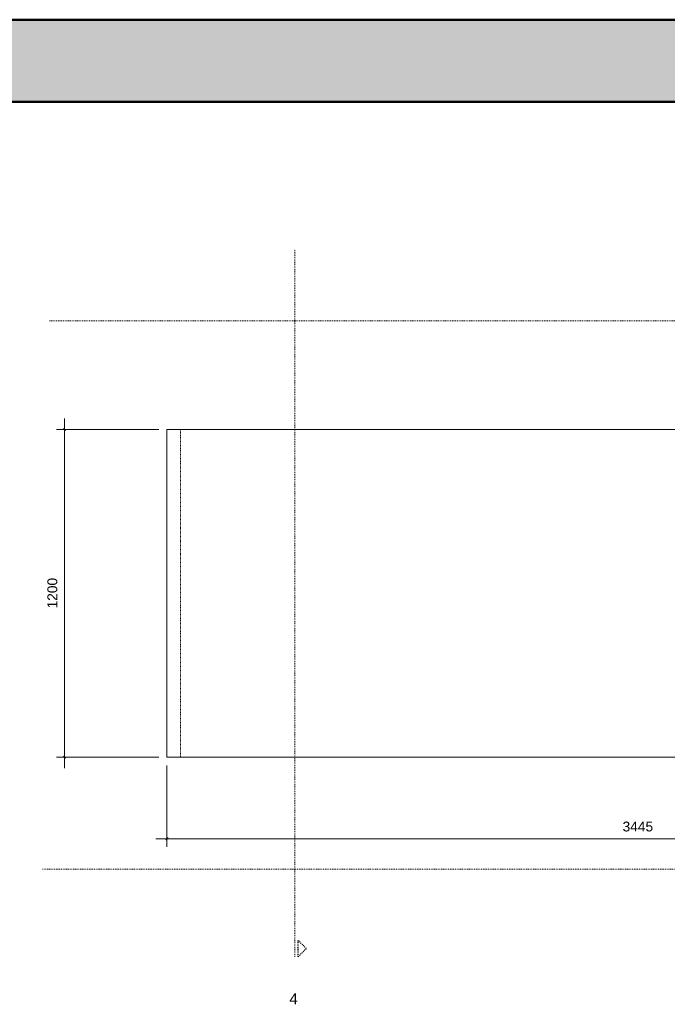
# Model space of a CAD drawing. Header units: millimetres. Extents: x 31693 to 77560, y -62826 to 19369.
# Tile 2 of 17: x 35268 to 37637, y -62813 to -59207. Entities that reach past the tile are written whole.
import ezdxf

# ---------------------------------------------------------------- set-up
doc = ezdxf.new("R2010")
doc.units = ezdxf.units.MM
doc.linetypes.add('Dash xSmall', pattern=[4.7625, 2.38125, -2.38125])
doc.linetypes.add('Dash_2_', pattern=[6.35, 3.175, -3.175])
for name, color, linetype, lineweight in [('0-1', 7, 'Continuous', 5), ('A----M-', 8, 'Continuous', 5), ('A----M--20', 8, 'Continuous', 5), ('A09-C---1', 135, 'Dash_2_', 13), ('A09-C---2', 215, 'Dash_2_', 25), ('A09-C---3', 8, 'Dash_2_', 5), ('A29-----1', 9, 'Continuous', 5), ('A29-----2', 250, 'Continuous', 13), ('A79-Y--', 8, 'Continuous', 13), ('A99-----2', 1, 'Dash xSmall', 5), ('Structure 1-1', 7, 'Continuous', 50)]:
    doc.layers.add(name, color=color, linetype=linetype, lineweight=lineweight)
doc.styles.add('Arial', font='arial.ttf', dxfattribs={"height": 40})
doc.styles.add('Arial_1', font='arial.ttf', dxfattribs={"height": 36})
doc.dimstyles.new('TD_Diagonal_1_8_mm_-_Transparent_text', dxfattribs={"dimscale": 304.8, "dimtxt": 36.729338, "dimasz": 0.026247, "dimexe": 0.098425, "dimexo": 0.098425, "dimgap": 0.052493, "dimtad": 1, "dimdec": 0, "dimzin": 0, "dimdsep": 46, "dimtxsty": 'Arial_1', "dimblk1": 'OBLIQUE', "dimblk2": 'OBLIQUE', "dimsah": 1, "dimcen": 0.09, "dimdle": 0.131234, "dimazin": 2, "dimtfac": 1, "dimtdec": 4, "dimtix": 1, "dimtmove": 0, "dimatfit": 3, "dimfxl": 1, "dimtvp": 1, "dimtolj": 1, "dimtzin": 0, "dimarcsym": 2})

# ---------------------------------------------------------------- blocks, each defined once
blk = doc.blocks.new('HSR-D_ABT_ARCH_Interieur_rvt-1-Detail 53')
at = {"layer": 'A29-----1'}
for points in [[(39851.6, -59507.9), (39851.6, -59207.9), (32001.7, -59207.9), (32001.7, -59507.9), (39030.6, -59507.9)], [(35926.6, -59207.9), (35926.6, -59207.2), (35826.6, -59207.2), (35826.6, -59207.9), (35886, -59207.9)], [(36026.6, -59207.9), (36026.6, -59207.2), (35926.6, -59207.2), (35926.6, -59207.9)], [(37126.6, -59207.9), (37126.6, -59207.2), (37026.6, -59207.2), (37026.6, -59207.9)]]:
    blk.add_hatch(color=256, dxfattribs=at).paths.add_polyline_path(points)
at = {"layer": 'A29-----2'}
for p, q in [((35826.6, -59207.2), (35826.6, -59207.9)), ((35926.6, -59207.9), (35926.6, -59207.2)), ((35926.6, -59207.2), (35926.6, -59207.9)), ((36026.6, -59207.9), (36026.6, -59207.2)), ((37026.6, -59207.2), (37026.6, -59207.9)), ((37126.6, -59207.9), (37126.6, -59207.2))]:
    blk.add_line(p, q, dxfattribs=at)
at = {"layer": 'Structure 1-1'}
for p, q in [((35826.6, -59207.9), (34826.6, -59207.9)), ((35826.6, -59207.9), (35926.6, -59207.9)), ((35926.6, -59207.9), (36026.6, -59207.9)), ((37026.6, -59207.9), (36026.6, -59207.9)), ((37026.6, -59207.9), (37126.6, -59207.9)), ((38126.6, -59207.9), (37126.6, -59207.9)), ((32251.8, -59507.9), (39851.6, -59507.9))]:
    blk.add_line(p, q, dxfattribs=at)
blk = doc.blocks.new('712 Pantry - MFZ Breakout - 712 Pantry - MFZ Breakout-18228971-Detail 53')
at = {"layer": 'A79-Y--'}
for p, q in [((37747.6, -60707.9), (35806.6, -60707.9)), ((35806.6, -60707.9), (35806.6, -61907.9)), ((35806.6, -61907.9), (39251.6, -61907.9))]:
    blk.add_line(p, q, dxfattribs=at)
blk = doc.blocks.new('Detail View - Detail - Detail Number-13476530-Detail 53')
at = {"layer": 'A09-C---2'}
for p, q in [((39394.8, -62305.3), (39424.8, -62275.3)), ((39454.8, -62305.3), (39394.8, -62305.3)), ((39454.8, -62305.3), (39424.8, -62275.3))]:
    blk.add_line(p, q, dxfattribs=at)
blk = doc.blocks.new('DIMBLOCK1-Detail 53')
at = {"layer": 'A----M--20'}
for p, q in [((35432.2, -60667.9), (35432.2, -61947.9)), ((35776.6, -60707.9), (35402.2, -60707.9)), ((35432.2, -60707.9), (35776.6, -60707.9)), ((35776.6, -61907.9), (35402.2, -61907.9)), ((35432.2, -61907.9), (35776.6, -61907.9))]:
    blk.add_line(p, q, dxfattribs=at)
at = {"layer": 'A----M--20', "lineweight": 35}
for p, q in [((35432.2, -60707.9), (35428.2, -60703.9)), ((35432.2, -60707.9), (35436.2, -60711.9)), ((35432.2, -61907.9), (35428.2, -61903.9)), ((35432.2, -61907.9), (35436.2, -61911.9))]:
    blk.add_line(p, q, dxfattribs=at)
at = {"layer": 'A----M--20', "color": 0, "insert": (35369.5, -61363.3), "char_height": 36, "width": 132.904, "attachment_point": 1, "rotation": 90, "line_spacing_factor": 0.941778, "style": 'Arial_1'}
blk.add_mtext('1200', dxfattribs=at)
blk = doc.blocks.new('_Oblique')
at = {"color": 0, "linetype": 'ByBlock', "lineweight": -2}
blk.add_line((-0.5, -0.5), (0.5, 0.5), dxfattribs=at)
blk = doc.blocks.new('DIMBLOCK2-Detail 53')
at = {"layer": 'A----M--20'}
for p, q in [((35806.6, -61937.9), (35806.6, -62236.6)), ((35806.6, -62206.6), (35806.6, -61937.9)), ((39251.6, -61937.9), (39251.6, -62236.6)), ((39251.6, -62206.6), (39251.6, -61937.9)), ((39291.6, -62206.6), (35766.6, -62206.6))]:
    blk.add_line(p, q, dxfattribs=at)
at = {"layer": 'A----M--20', "lineweight": 35}
for p, q in [((35806.6, -62206.6), (35802.6, -62210.6)), ((35806.6, -62206.6), (35810.6, -62202.6)), ((39251.6, -62206.6), (39247.6, -62210.6)), ((39251.6, -62206.6), (39255.6, -62202.6))]:
    blk.add_line(p, q, dxfattribs=at)
at = {"layer": 'A----M--20', "color": 0, "insert": (37473.7, -62143.9), "char_height": 36, "width": 132.904, "attachment_point": 1, "line_spacing_factor": 0.941778, "style": 'Arial_1'}
blk.add_mtext('3445', dxfattribs=at)

msp = doc.modelspace()

# ---------------------------------------------------------------- linework, layer by layer
at = {"layer": 'A09-C---1'}
for p, q in [((36274.8, -62638.7), (36274.8, -60047.6)), ((39563.7, -60309.5), (35377.3, -60309.5)), ((39454.8, -62317.5), (35351.3, -62317.5))]:
    msp.add_line(p, q, dxfattribs=at)
at = {"layer": 'A99-----2'}
msp.add_line((35856.6, -60707.9), (35856.6, -61907.9), dxfattribs=at)

# ---------------------------------------------------------------- block references
at = {"layer": '0-1'}
msp.add_blockref('HSR-D_ABT_ARCH_Interieur_rvt-1-Detail 53', (0, 0), dxfattribs=at)
at = {"layer": 'A09-C---2', "rotation": 270.0000000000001}
msp.add_blockref('Detail View - Detail - Detail Number-13476530-Detail 53', (98592.3, -23183.9), dxfattribs=at)
at = {"layer": 'A79-Y--'}
msp.add_blockref('712 Pantry - MFZ Breakout - 712 Pantry - MFZ Breakout-18228971-Detail 53', (0, 0), dxfattribs=at)

# ---------------------------------------------------------------- texts
at = {"layer": 'A09-C---3', "insert": (36254.5, -62772.9), "char_height": 40, "width": 38.481, "attachment_point": 1, "style": 'Arial'}
msp.add_mtext('4', dxfattribs=at)

# ---------------------------------------------------------------- dimensions: what is measured, and where the dimension line sits
at = {"layer": 'A----M-'}
dim = msp.add_linear_dim(base=(35432.2, -61907.9), p1=(35806.6, -60707.9), p2=(35806.6, -61907.9), angle=90, dimstyle='TD_Diagonal_1_8_mm_-_Transparent_text', override={"dimpost": '<>', "dimfxl": 1200}, dxfattribs=at)
dim.commit()
dim.dimension.update_dxf_attribs({"geometry": 'DIMBLOCK1-Detail 53', "text_midpoint": (35397.8, -61307.9)})
dim = msp.add_linear_dim(base=(35806.6, -62206.6), p1=(39251.6, -61907.9), p2=(35806.6, -61907.9), dimstyle='TD_Diagonal_1_8_mm_-_Transparent_text', override={"dimpost": '<>', "dimfxl": 3445}, dxfattribs=at)
dim.commit()
dim.dimension.update_dxf_attribs({"geometry": 'DIMBLOCK2-Detail 53', "text_midpoint": (37529.1, -62172.2)})

doc.saveas('drawing.dxf')
